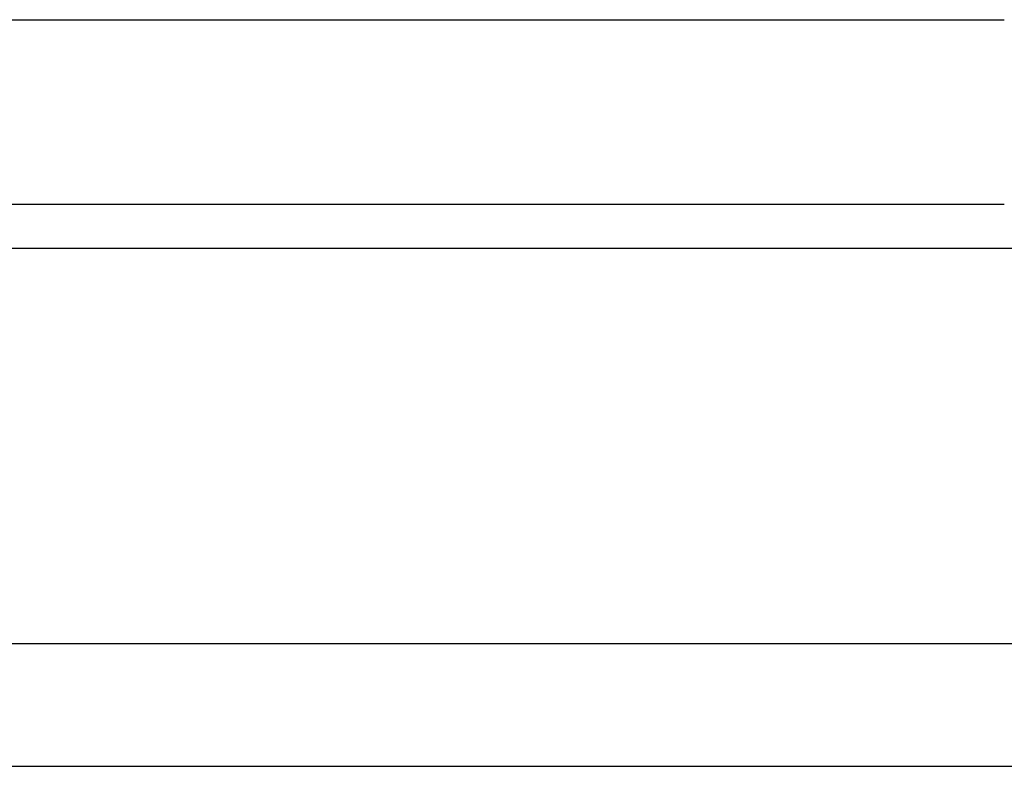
# Model space of a CAD drawing. Header units: millimetres. Extents: x 682 to 919, y 77 to 152.
# Tile 43 of 52: x 861.12 to 866.72, y 90.34 to 94.59. Entities that reach past the tile are written whole.
import ezdxf

# ---------------------------------------------------------------- set-up
doc = ezdxf.new("R2010")
doc.units = ezdxf.units.MM
doc.header["$LTSCALE"] = 0.1
doc.layers.add('OUT', color=3, linetype='CONTINUOUS')

msp = doc.modelspace()

# ---------------------------------------------------------------- linework, layer by layer
at = {"layer": 'OUT', "color": 0}
for p, q in [((843.8239, 94.5948), (866.7239, 94.5948)), ((843.8239, 93.5448), (866.7239, 93.5448)), ((788.6881, 93.2948), (919.2739, 93.2948)), ((788.4485, 91.0448), (919.2739, 91.0448)), ((769.2739, 90.3448), (919.2739, 90.3448))]:
    msp.add_line(p, q, dxfattribs=at)

doc.saveas('drawing.dxf')
